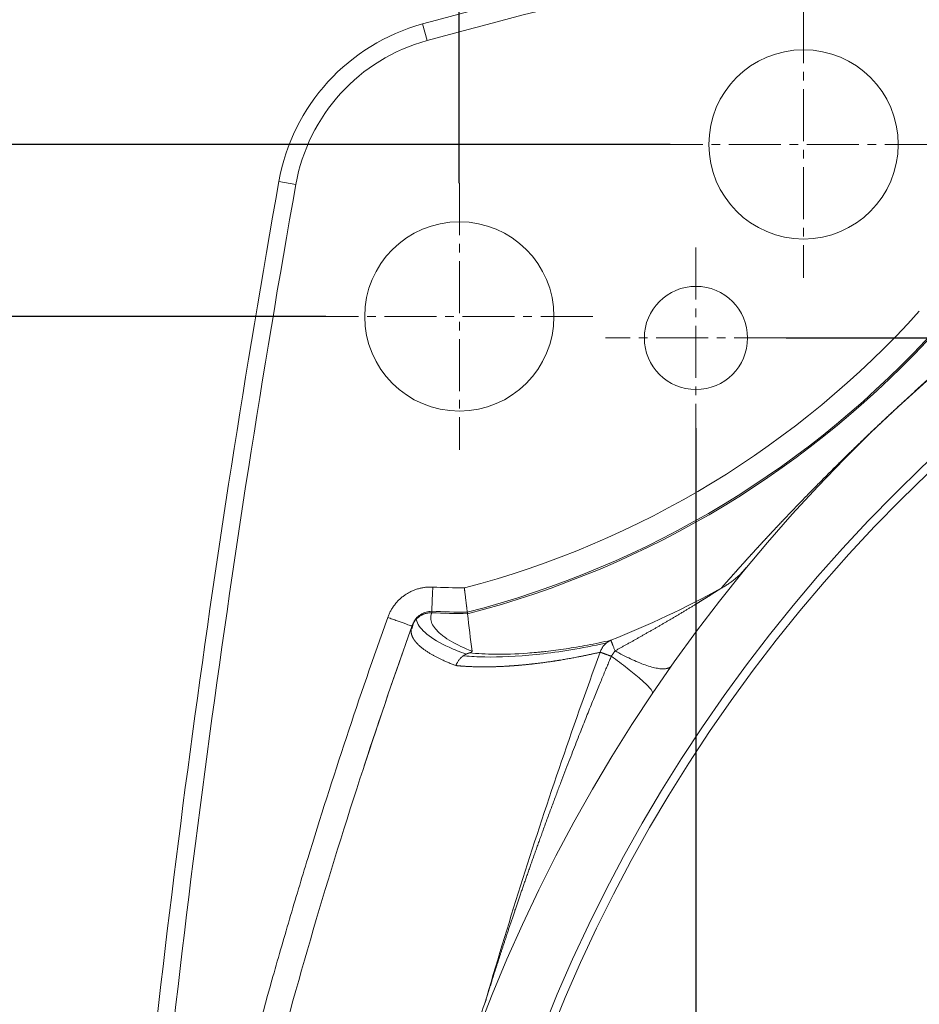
# Model space of a CAD drawing. Header units: millimetres. Extents: x 51337 to 61814, y -21781 to -12277.
# Tile 147 of 256: x 58405 to 58509, y -20811 to -20696. Entities that reach past the tile are written whole.
import ezdxf

# ---------------------------------------------------------------- set-up
doc = ezdxf.new("R2010")
doc.units = ezdxf.units.MM
doc.header["$LTSCALE"] = 0.3175
doc.linetypes.add('CENTER2', pattern=[28.575, 19.05, -3.175, 3.175, -3.175])
for name, color, linetype, lineweight in [('1轮廓实线层', 7, 'Continuous', 18), ('3中心线层', 1, 'CENTER2', 13), ('7标注层', 4, 'Continuous', 13)]:
    doc.layers.add(name, color=color, linetype=linetype, lineweight=lineweight)
doc.styles.add('PC_TEXTSTYLE', font='ISOCP.SHX', dxfattribs={"width": 0.707, "bigfont": 'GBCBIG.SHX'})
doc.dimstyles.new('GB_LINEAR', dxfattribs={"dimtxt": 3.5, "dimasz": 3.5, "dimexe": 1, "dimexo": 0, "dimgap": 1.5, "dimtad": 1, "dimdsep": 46, "dimtxsty": 'PC_TEXTSTYLE', "dimcen": 0, "dimclrd": 256, "dimclrt": 3, "dimadec": 0, "dimazin": 2, "dimtp": 0.1, "dimtm": 0.1, "dimtfac": 0.71, "dimtdec": 3, "dimtmove": 0, "dimatfit": 3, "dimfxl": 1, "dimtfill": 1, "dimarcsym": 0})

# ---------------------------------------------------------------- blocks, each defined once
blk = doc.blocks.new('*D65')
at = {"layer": '7标注层', "color": 0, "lineweight": -2, "transparency": 16777216}
for p, q in [((58440.38, -20730.71), (58370.25, -20730.71)), ((58440.38, -21030.71), (58370.25, -21030.71))]:
    blk.add_line(p, q, dxfattribs=at)
at = {"layer": '7标注层', "lineweight": -2, "transparency": 16777216}
blk.add_line((58377.25, -21006.21), (58377.25, -20755.21), dxfattribs=at)
at = {"layer": '7标注层', "lineweight": 18, "transparency": 16777216}
for points in [[(58381.34, -20755.21), (58373.17, -20755.21), (58377.25, -20730.71)], [(58373.17, -21006.21), (58381.34, -21006.21), (58377.25, -21030.71)]]:
    blk.add_solid(points, dxfattribs=at)
at = {"layer": 'Defpoints', "color": 0, "lineweight": 18, "transparency": 16777216}
for p in [(58377.25, -20730.71), (58440.38, -20730.71), (58440.38, -21030.71)]:
    blk.add_point(p, dxfattribs=at)
at = {"layer": '7标注层', "color": 3, "transparency": 16777216, "insert": (58354.5, -20880.71), "char_height": 24.5, "attachment_point": 5, "rotation": 90, "style": 'PC_TEXTSTYLE', "bg_fill": 3, "box_fill_scale": 1.1, "bg_fill_color": 257, "bg_fill_transparency": 0}
blk.add_mtext('300', dxfattribs=at)
blk = doc.blocks.new('*D66')
at = {"layer": '7标注层', "color": 0, "lineweight": -2, "transparency": 16777216}
for p, q in [((58480.38, -20710.71), (58324.88, -20710.71)), ((58480.38, -21050.71), (58324.88, -21050.71))]:
    blk.add_line(p, q, dxfattribs=at)
at = {"layer": '7标注层', "lineweight": -2, "transparency": 16777216}
blk.add_line((58331.88, -20735.21), (58331.88, -21026.21), dxfattribs=at)
at = {"layer": '7标注层', "lineweight": 18, "transparency": 16777216}
for points in [[(58335.97, -20735.21), (58327.8, -20735.21), (58331.88, -20710.71)], [(58327.8, -21026.21), (58335.97, -21026.21), (58331.88, -21050.71)]]:
    blk.add_solid(points, dxfattribs=at)
at = {"layer": 'Defpoints', "color": 0, "lineweight": 18, "transparency": 16777216}
for p in [(58480.38, -20710.71), (58331.88, -21050.71), (58480.38, -21050.71)]:
    blk.add_point(p, dxfattribs=at)
at = {"layer": '7标注层', "color": 3, "transparency": 16777216, "insert": (58309.13, -20880.71), "char_height": 24.5, "attachment_point": 5, "rotation": 90, "style": 'PC_TEXTSTYLE', "bg_fill": 3, "box_fill_scale": 1.1, "bg_fill_color": 257, "bg_fill_transparency": 0}
blk.add_mtext('340', dxfattribs=at)
blk = doc.blocks.new('*D68')
at = {"layer": '7标注层', "color": 0, "lineweight": -2, "transparency": 16777216}
for p, q in [((58455.88, -20715.21), (58455.88, -20583.91)), ((58815.88, -20715.21), (58815.88, -20583.91))]:
    blk.add_line(p, q, dxfattribs=at)
at = {"layer": '7标注层', "lineweight": -2, "transparency": 16777216}
blk.add_line((58791.38, -20590.91), (58480.38, -20590.91), dxfattribs=at)
at = {"layer": '7标注层', "lineweight": 18, "transparency": 16777216}
for points in [[(58480.38, -20586.83), (58480.38, -20595), (58455.88, -20590.91)], [(58791.38, -20595), (58791.38, -20586.83), (58815.88, -20590.91)]]:
    blk.add_solid(points, dxfattribs=at)
at = {"layer": 'Defpoints', "color": 0, "lineweight": 18, "transparency": 16777216}
for p in [(58455.88, -20590.91), (58455.88, -20715.21), (58815.88, -20715.21)]:
    blk.add_point(p, dxfattribs=at)
at = {"layer": '7标注层', "color": 3, "transparency": 16777216, "insert": (58635.88, -20568.16), "char_height": 24.5, "attachment_point": 5, "style": 'PC_TEXTSTYLE', "bg_fill": 3, "box_fill_scale": 1.1, "bg_fill_color": 257, "bg_fill_transparency": 0}
blk.add_mtext('360', dxfattribs=at)
blk = doc.blocks.new('*D70')
at = {"layer": '7标注层', "color": 0, "lineweight": -2, "transparency": 16777216}
for p, q in [((58483.38, -20743.71), (58483.38, -21143.05)), ((58635.88, -21098.9), (58635.88, -21143.05))]:
    blk.add_line(p, q, dxfattribs=at)
at = {"layer": '7标注层', "lineweight": -2, "transparency": 16777216}
blk.add_line((58611.38, -21136.05), (58507.88, -21136.05), dxfattribs=at)
at = {"layer": '7标注层', "lineweight": 18, "transparency": 16777216}
for points in [[(58507.88, -21131.96), (58507.88, -21140.13), (58483.38, -21136.05)], [(58611.38, -21140.13), (58611.38, -21131.96), (58635.88, -21136.05)]]:
    blk.add_solid(points, dxfattribs=at)
at = {"layer": 'Defpoints', "color": 0, "lineweight": 18, "transparency": 16777216}
for p in [(58483.38, -20743.71), (58635.88, -21098.9), (58483.38, -21136.05)]:
    blk.add_point(p, dxfattribs=at)
at = {"layer": '7标注层', "color": 3, "transparency": 16777216, "insert": (58559.63, -21113.3), "char_height": 24.5, "attachment_point": 5, "style": 'PC_TEXTSTYLE', "bg_fill": 3, "box_fill_scale": 1.1, "bg_fill_color": 257, "bg_fill_transparency": 0}
blk.add_mtext('152.5', dxfattribs=at)
blk = doc.blocks.new('*D71')
at = {"layer": '7标注层', "color": 0, "lineweight": -2, "transparency": 16777216}
for p, q in [((58493.88, -20733.21), (59029.69, -20733.21)), ((58987.26, -20880.71), (59029.69, -20880.71))]:
    blk.add_line(p, q, dxfattribs=at)
at = {"layer": '7标注层', "lineweight": -2, "transparency": 16777216}
blk.add_line((59022.69, -20856.21), (59022.69, -20757.71), dxfattribs=at)
at = {"layer": '7标注层', "lineweight": 18, "transparency": 16777216}
for points in [[(59026.77, -20757.71), (59018.61, -20757.71), (59022.69, -20733.21)], [(59018.61, -20856.21), (59026.77, -20856.21), (59022.69, -20880.71)]]:
    blk.add_solid(points, dxfattribs=at)
at = {"layer": 'Defpoints', "color": 0, "lineweight": 18, "transparency": 16777216}
for p in [(58493.88, -20733.21), (59022.69, -20733.21), (58987.26, -20880.71)]:
    blk.add_point(p, dxfattribs=at)
at = {"layer": '7标注层', "color": 3, "transparency": 16777216, "insert": (58999.94, -20806.96), "char_height": 24.5, "attachment_point": 5, "rotation": 90, "style": 'PC_TEXTSTYLE', "bg_fill": 3, "box_fill_scale": 1.1, "bg_fill_color": 257, "bg_fill_transparency": 0}
blk.add_mtext('147.5', dxfattribs=at)

msp = doc.modelspace()

# ---------------------------------------------------------------- linework, layer by layer
at = {"layer": '1轮廓实线层'}
for p, q in [((58452.14116, -20698.63812), (58451.61208, -20696.70937)), ((58436.87628, -20715.37465), (58434.90712, -20715.02482))]:
    msp.add_line(p, q, dxfattribs=at)
for centre, radius in [((58635.88175, -20880.71372), 183), ((58635.88175, -20880.71372), 182), ((58495.88175, -20710.71372), 11), ((58455.88175, -20730.71372), 11), ((58483.38175, -20733.21372), 6)]:
    msp.add_circle(centre, radius, dxfattribs=at)
for centre, radius, start, end in [((58635.73332, -21367.91379), 696, 96.61401368, 105.33974092), ((58635.73332, -21367.91379), 696, 96.61401368, 105.33974092), ((58635.73332, -21367.91379), 694, 96.61401368, 105.33974092), ((58635.88175, -20880.71372), 190, 6.8906438, 353.1093562), ((58457.74945, -20719.08285), 23.2, 105.3397406, 169.9262726), ((58457.74945, -20719.08285), 23.2, 105.3397406, 169.9262726), ((58457.74945, -20719.08285), 21.2, 105.3397405, 169.9262726), ((59981.33332, -20989.75379), 1570.64, 169.92627075, 174.82131366), ((59981.33332, -20989.75379), 1570.64, 169.92627075, 174.82131366), ((59981.33332, -20989.75379), 1568.64, 169.92627075, 174.82131366), ((58429.25332, -20657.99379), 107.76453, 284.6261395, 318), ((58429.25332, -20657.99379), 110.58728, 284.4281125, 318), ((58429.25332, -20657.99379), 110.75898, 284.4163805, 318), ((58458.25332, -20631.31379), 130.96453, 267.6103562, 269.2176157), ((58429.25332, -20657.99379), 118.89977, 291.8416638, 298.6749041), ((58458.25332, -20631.31379), 133.95898, 267.6103562, 269.3906313), ((58458.25332, -20631.31379), 133.78728, 267.610407, 269.3809324)]:
    msp.add_arc(centre, radius, start, end, dxfattribs=at)
for points, knots in [([(58486.3061, -20762.31126), (58486.32631, -20762.28815), (58486.36668, -20762.24198), (58486.42739, -20762.17261), (58486.48811, -20762.10328), (58486.54885, -20762.03398), (58486.60961, -20761.96471), (58486.67039, -20761.89546), (58486.73119, -20761.82624), (58486.792, -20761.75705), (58486.85284, -20761.68789), (58486.91369, -20761.61876), (58486.97457, -20761.54965), (58487.03546, -20761.48058), (58487.09637, -20761.41153), (58487.1573, -20761.3425), (58487.21825, -20761.27351), (58487.27922, -20761.20454), (58487.34021, -20761.1356), (58487.40122, -20761.06668), (58487.46225, -20760.9978), (58487.5233, -20760.92894), (58487.58437, -20760.8601), (58487.64546, -20760.7913), (58487.70657, -20760.72252), (58487.7677, -20760.65376), (58487.82885, -20760.58503), (58487.89002, -20760.51633), (58487.95122, -20760.44765), (58488.01243, -20760.379), (58488.07366, -20760.31038), (58488.13491, -20760.24178), (58488.19619, -20760.17321), (58488.25749, -20760.10466), (58488.3188, -20760.03614), (58488.38014, -20759.96764), (58488.4415, -20759.89917), (58488.50288, -20759.83072), (58488.56428, -20759.7623), (58488.6257, -20759.6939), (58488.68715, -20759.62552), (58488.74862, -20759.55717), (58488.8101, -20759.48885), (58488.87161, -20759.42055), (58488.93315, -20759.35227), (58488.9947, -20759.28402), (58489.05628, -20759.21579), (58489.11787, -20759.14759), (58489.17949, -20759.0794), (58489.24114, -20759.01125), (58489.3028, -20758.94311), (58489.36449, -20758.875), (58489.4262, -20758.80691), (58489.48793, -20758.73885), (58489.54969, -20758.6708), (58489.61147, -20758.60278), (58489.67327, -20758.53479), (58489.73509, -20758.46681), (58489.79694, -20758.39886), (58489.85881, -20758.33093), (58489.92071, -20758.26302), (58489.98262, -20758.19513), (58490.04456, -20758.12727), (58490.10653, -20758.05943), (58490.16852, -20757.99161), (58490.23053, -20757.92381), (58490.29256, -20757.85603), (58490.35462, -20757.78827), (58490.41671, -20757.72053), (58490.47881, -20757.65282), (58490.54094, -20757.58513), (58490.6031, -20757.51745), (58490.66528, -20757.4498), (58490.72748, -20757.38217), (58490.78971, -20757.31455), (58490.85196, -20757.24696), (58490.91424, -20757.17939), (58490.97655, -20757.11184), (58491.03887, -20757.04431), (58491.10122, -20756.97679), (58491.1636, -20756.9093), (58491.226, -20756.84183), (58491.28843, -20756.77437), (58491.35088, -20756.70694), (58491.41336, -20756.63952), (58491.47586, -20756.57213), (58491.53839, -20756.50475), (58491.60095, -20756.43739), (58491.66353, -20756.37005), (58491.72613, -20756.30272), (58491.78876, -20756.23542), (58491.85142, -20756.16813), (58491.9141, -20756.10086), (58491.97681, -20756.03361), (58492.03955, -20755.96638), (58492.10231, -20755.89916), (58492.1651, -20755.83197), (58492.22791, -20755.76478), (58492.29075, -20755.69762), (58492.35362, -20755.63047), (58492.41651, -20755.56334), (58492.47943, -20755.49623), (58492.54238, -20755.42913), (58492.60535, -20755.36205), (58492.66835, -20755.29499), (58492.73138, -20755.22794), (58492.79444, -20755.16091), (58492.85752, -20755.0939), (58492.92063, -20755.0269), (58492.98377, -20754.95991), (58493.04693, -20754.89294), (58493.11012, -20754.82599), (58493.17334, -20754.75905), (58493.23659, -20754.69213), (58493.29986, -20754.62522), (58493.36317, -20754.55832), (58493.4265, -20754.49145), (58493.48986, -20754.42458), (58493.55324, -20754.35773), (58493.61666, -20754.2909), (58493.84447, -20754.05095), (58494.23782, -20753.63796), (58494.80885, -20753.04195), (58495.38133, -20752.44794), (58495.95534, -20751.85585), (58496.53096, -20751.26558), (58497.10827, -20750.67705), (58497.68735, -20750.09015), (58498.26828, -20749.50479), (58498.85114, -20748.92087), (58499.43602, -20748.33827), (58499.97111, -20747.80827), (58500.45066, -20747.3356), (58500.86897, -20746.92492), (58501.28787, -20746.5153), (58501.7074, -20746.10669), (58502.12764, -20745.69905), (58502.54863, -20745.2923), (58502.97047, -20744.88638), (58503.39324, -20744.48121), (58503.81703, -20744.0767), (58504.24197, -20743.67272), (58504.66818, -20743.26918), (58505.09575, -20742.86597), (58505.52477, -20742.46303), (58505.95524, -20742.06036), (58506.38704, -20741.65804), (58506.82004, -20741.25623), (58507.25397, -20740.85515), (58507.566, -20740.56787), (58507.75926, -20740.39034), (58507.83619, -20740.31972), (58507.91314, -20740.24913), (58507.9901, -20740.17858), (58508.06708, -20740.10807), (58508.14408, -20740.03759), (58508.22109, -20739.96715), (58508.29811, -20739.89674), (58508.37516, -20739.82636), (58508.45221, -20739.75602), (58508.52929, -20739.68572), (58508.60638, -20739.61544), (58508.68349, -20739.54521), (58508.76062, -20739.475), (58508.83777, -20739.40483), (58508.91493, -20739.33469), (58508.99211, -20739.26459), (58509.06931, -20739.19452), (58509.14653, -20739.12448), (58509.22377, -20739.05448), (58509.30103, -20738.9845), (58509.37831, -20738.91456), (58509.4556, -20738.84466), (58509.53292, -20738.77478), (58509.61026, -20738.70494), (58509.68761, -20738.63512), (58509.76499, -20738.56534), (58509.84239, -20738.49559), (58509.91981, -20738.42587), (58509.99725, -20738.35619), (58510.07471, -20738.28653), (58510.1522, -20738.2169), (58510.2297, -20738.14731), (58510.30723, -20738.07774), (58510.38478, -20738.0082), (58510.46235, -20737.9387), (58510.53995, -20737.86922), (58510.61757, -20737.79977), (58510.69521, -20737.73036), (58510.77288, -20737.66097), (58510.85057, -20737.59161), (58510.92828, -20737.52228), (58511.00602, -20737.45297), (58511.08378, -20737.3837), (58511.16156, -20737.31445), (58511.23938, -20737.24523), (58511.31721, -20737.17604), (58511.39507, -20737.10688), (58511.47296, -20737.03775), (58511.55087, -20736.96864), (58511.62881, -20736.89956), (58511.70678, -20736.8305), (58511.78477, -20736.76148), (58511.86279, -20736.69248), (58511.94083, -20736.6235), (58512.0189, -20736.55455), (58512.097, -20736.48563), (58512.17512, -20736.41673), (58512.25328, -20736.34786), (58512.33146, -20736.27902), (58512.40967, -20736.2102), (58512.4879, -20736.1414), (58512.56617, -20736.07263), (58512.64446, -20736.00389), (58512.72278, -20735.93517), (58512.80114, -20735.86647), (58512.87952, -20735.7978), (58512.95793, -20735.72915), (58513.03637, -20735.66052), (58513.11484, -20735.59192), (58513.19333, -20735.52334), (58513.27186, -20735.45479), (58513.35042, -20735.38626), (58513.42901, -20735.31775), (58513.50763, -20735.24926), (58513.58629, -20735.1808), (58513.66497, -20735.11236), (58513.74368, -20735.04394), (58513.82243, -20734.97554), (58513.90121, -20734.90717), (58513.98002, -20734.83881), (58514.05886, -20734.77048), (58514.13772, -20734.70218), (58514.21666, -20734.63385), (58514.26899, -20734.58861), (58514.29526, -20734.56589)], [0, 0, 0, 0, 0.004960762, 0.009906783, 0.014838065, 0.019754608, 0.024656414, 0.029543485, 0.034415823, 0.039273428, 0.044116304, 0.048944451, 0.053757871, 0.058556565, 0.063340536, 0.068109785, 0.072864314, 0.077604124, 0.082329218, 0.087039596, 0.091735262, 0.096416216, 0.10108246, 0.105733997, 0.110370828, 0.114992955, 0.11960038, 0.124193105, 0.128771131, 0.133334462, 0.137883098, 0.142417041, 0.146936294, 0.151440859, 0.155930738, 0.160405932, 0.164866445, 0.169312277, 0.173743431, 0.17815991, 0.182561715, 0.186948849, 0.191321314, 0.195679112, 0.200022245, 0.204350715, 0.208664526, 0.212963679, 0.217248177, 0.221518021, 0.225773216, 0.230013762, 0.234239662, 0.238450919, 0.242647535, 0.246829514, 0.250996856, 0.255149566, 0.259287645, 0.263411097, 0.267519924, 0.271614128, 0.275693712, 0.27975868, 0.283809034, 0.287844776, 0.29186591, 0.295872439, 0.299864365, 0.303841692, 0.307804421, 0.311752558, 0.315686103, 0.319605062, 0.323509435, 0.327399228, 0.331274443, 0.335135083, 0.338981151, 0.342812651, 0.346629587, 0.350431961, 0.354219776, 0.357993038, 0.361751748, 0.365495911, 0.369225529, 0.372940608, 0.376641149, 0.380327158, 0.383998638, 0.387655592, 0.391298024, 0.394925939, 0.398539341, 0.402138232, 0.405722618, 0.409292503, 0.412847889, 0.416388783, 0.419915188, 0.423427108, 0.426924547, 0.430407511, 0.433876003, 0.437330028, 0.440769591, 0.444194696, 0.447605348, 0.451001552, 0.454383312, 0.457750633, 0.461103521, 0.46444198, 0.467766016, 0.471075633, 0.474370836, 0.477651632, 0.480918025, 0.484170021, 0.487407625, 0.515794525, 0.542976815, 0.568959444, 0.593748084, 0.617349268, 0.639770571, 0.661020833, 0.68111044, 0.700051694, 0.717859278, 0.734550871, 0.745719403, 0.756330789, 0.766395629, 0.775926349, 0.784937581, 0.793446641, 0.801474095, 0.809044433, 0.816186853, 0.822936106, 0.829333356, 0.835426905, 0.841272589, 0.846933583, 0.852479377, 0.85798383, 0.863522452, 0.869169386, 0.870189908, 0.871216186, 0.872248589, 0.873287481, 0.874333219, 0.875386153, 0.876446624, 0.877514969, 0.878591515, 0.879676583, 0.880770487, 0.881873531, 0.882986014, 0.884108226, 0.88524045, 0.886382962, 0.88753603, 0.888699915, 0.889874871, 0.891061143, 0.892258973, 0.893468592, 0.894690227, 0.895924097, 0.897170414, 0.898429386, 0.899701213, 0.900986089, 0.902284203, 0.903595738, 0.904920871, 0.906259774, 0.907612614, 0.908979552, 0.910360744, 0.911756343, 0.913166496, 0.914591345, 0.916031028, 0.917485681, 0.918955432, 0.920440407, 0.921940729, 0.923456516, 0.924987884, 0.926534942, 0.9280978, 0.929676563, 0.931271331, 0.932882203, 0.934509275, 0.936152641, 0.937812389, 0.939488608, 0.941181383, 0.942890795, 0.944616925, 0.946359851, 0.948119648, 0.94989639, 0.951690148, 0.953500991, 0.955328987, 0.9571742, 0.959036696, 0.960916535, 0.962813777, 0.964728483, 0.966660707, 0.968610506, 0.970577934, 0.972563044, 0.974565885, 0.976586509, 0.978624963, 0.980681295, 0.982755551, 0.984847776, 0.986958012, 0.989086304, 0.991232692, 0.993397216, 0.995579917, 0.997780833, 1, 1, 1, 1]), ([(58447.55413, -20765.70056), (58447.60192, -20765.56665), (58447.70769, -20765.30402), (58447.89625, -20764.92536), (58448.04186, -20764.68307), (58448.15864, -20764.50523), (58448.19891, -20764.4465), (58448.28137, -20764.33123), (58448.32363, -20764.27458), (58448.45343, -20764.10758), (58448.63455, -20763.89272), (58448.93004, -20763.59348), (58449.14294, -20763.4094), (58449.30871, -20763.27725), (58449.36498, -20763.23418), (58449.47959, -20763.15006), (58449.53756, -20763.10927), (58449.71335, -20762.99073), (58449.95281, -20762.8428), (58450.32689, -20762.65065), (58450.58618, -20762.54234), (58450.78444, -20762.46865), (58450.85115, -20762.44534), (58450.98586, -20762.40129), (58451.05398, -20762.38052), (58451.25854, -20762.32257), (58451.53273, -20762.25666), (58451.94827, -20762.19095), (58452.36801, -20762.15818), (58452.65068, -20762.15856), (58452.79274, -20762.16449)], [0, 0, 0, 0, 0.0625, 0.125, 0.1875, 0.1875, 0.21875, 0.21875, 0.25, 0.25, 0.3125, 0.375, 0.4375, 0.4375, 0.46875, 0.46875, 0.5, 0.5, 0.5625, 0.625, 0.6875, 0.6875, 0.71875, 0.71875, 0.75, 0.75, 0.8125, 0.875, 0.9375, 1, 1, 1, 1]), ([(58452.66801, -20765.15633), (58452.66849, -20765.14486), (58452.66971, -20765.11558), (58452.6736, -20765.02241), (58452.67626, -20764.95853), (58452.68294, -20764.79845), (58452.68695, -20764.70225), (58452.69619, -20764.48094), (58452.7014, -20764.35583), (58452.71286, -20764.08115), (58452.7191, -20763.93158), (58452.73238, -20763.61329), (58452.73942, -20763.44457), (58452.75404, -20763.09397), (58452.76163, -20762.9121), (58452.77708, -20762.54164), (58452.78495, -20762.35307), (58452.79282, -20762.16449)], [0, 0, 0, 0, 0.125, 0.125, 0.25, 0.25, 0.375, 0.375, 0.5, 0.5, 0.625, 0.625, 0.75, 0.75, 0.875, 0.875, 1, 1, 1, 1]), ([(58456.82863, -20765.26519), (58456.82792, -20765.25937), (58456.82667, -20765.24903), (58456.82311, -20765.21964), (58456.8185, -20765.18154), (58456.81179, -20765.12617), (58456.80597, -20765.07803), (58456.80389, -20765.06089), (58456.79946, -20765.02435), (58456.79713, -20765.00505), (58456.78978, -20764.94437), (58456.77906, -20764.85583), (58456.76026, -20764.70066), (58456.74592, -20764.58227), (58456.73637, -20764.50347), (58456.73443, -20764.48747), (58456.73052, -20764.45515), (58456.72458, -20764.40615), (58456.71845, -20764.35558), (58456.70595, -20764.25238), (58456.68861, -20764.1093), (58456.66995, -20763.95538), (58456.65546, -20763.83582), (58456.65054, -20763.79528), (58456.64304, -20763.73341), (58456.64052, -20763.71259), (58456.63545, -20763.6708), (58456.62273, -20763.56584), (58456.59932, -20763.37281), (58456.56706, -20763.10688), (58456.54486, -20762.92389), (58456.52794, -20762.78445), (58456.52225, -20762.73755), (58456.51087, -20762.64372), (58456.49945, -20762.5497), (58456.48513, -20762.43169), (58456.47507, -20762.34883), (58456.47076, -20762.31327), (58456.4686, -20762.29548), (58456.46787, -20762.28951), (58456.46645, -20762.27781), (58456.46574, -20762.27196), (58456.46503, -20762.26611)], [0, 0, 0, 0, 0.0625, 0.0625, 0.125, 0.1875, 0.1875, 0.21875, 0.21875, 0.25, 0.25, 0.3125, 0.375, 0.4375, 0.4375, 0.453125, 0.453125, 0.46875, 0.5, 0.5, 0.5625, 0.625, 0.625, 0.65625, 0.65625, 0.671875, 0.671875, 0.6875, 0.75, 0.8125, 0.875, 0.875, 0.90625, 0.90625, 0.9375, 0.96875, 0.984375, 0.9921875, 0.9921875, 0.99609375, 0.99609375, 1, 1, 1, 1]), ([(58473.97699, -20769.57556), (58474.02986, -20769.54675), (58474.13561, -20769.48914), (58474.29412, -20769.40251), (58474.45257, -20769.31572), (58474.61094, -20769.22876), (58474.76925, -20769.14164), (58474.92749, -20769.05436), (58475.08567, -20768.96692), (58475.24377, -20768.87933), (58475.40182, -20768.79158), (58475.5598, -20768.70369), (58475.71772, -20768.61566), (58475.87557, -20768.52748), (58476.03337, -20768.43917), (58476.19111, -20768.35072), (58476.34879, -20768.26214), (58476.50642, -20768.17343), (58476.66399, -20768.08459), (58476.82151, -20767.99563), (58476.97897, -20767.90655), (58477.13639, -20767.81735), (58477.29375, -20767.72803), (58477.45107, -20767.6386), (58477.60834, -20767.54907), (58477.76556, -20767.45942), (58477.92273, -20767.36967), (58478.07986, -20767.27982), (58478.23695, -20767.18987), (58478.394, -20767.09982), (58478.551, -20767.00967), (58478.70797, -20766.91944), (58478.8649, -20766.82911), (58479.02179, -20766.73869), (58479.17865, -20766.64818), (58479.33547, -20766.55759), (58479.49225, -20766.46692), (58479.64901, -20766.37617), (58479.80573, -20766.28534), (58479.96242, -20766.19443), (58480.11908, -20766.10344), (58480.27902, -20766.01049), (58480.44205, -20765.91548), (58480.60796, -20765.81831), (58480.77341, -20765.72101), (58480.93842, -20765.62356), (58481.10298, -20765.52599), (58481.2671, -20765.42832), (58481.43078, -20765.33055), (58481.59404, -20765.23271), (58481.75688, -20765.1348), (58481.91931, -20765.03685), (58482.08133, -20764.93888), (58482.24296, -20764.84088), (58482.4042, -20764.74289), (58482.56505, -20764.64492), (58482.72554, -20764.54699), (58482.88566, -20764.4491), (58483.04543, -20764.35128), (58483.20484, -20764.25355), (58483.33463, -20764.1739), (58483.43462, -20764.11248), (58483.50465, -20764.0694), (58483.57381, -20764.02682), (58483.64209, -20763.98472), (58483.7095, -20763.94312), (58483.77604, -20763.902), (58483.84171, -20763.86139), (58483.9065, -20763.82127), (58483.97043, -20763.78164), (58484.0335, -20763.74252), (58484.0957, -20763.7039), (58484.15703, -20763.66577), (58484.2175, -20763.62815), (58484.2771, -20763.59104), (58484.33584, -20763.55442), (58484.39372, -20763.51832), (58484.45074, -20763.48272), (58484.5069, -20763.44763), (58484.5622, -20763.41305), (58484.61665, -20763.37898), (58484.67023, -20763.34543), (58484.72296, -20763.31238), (58484.77483, -20763.27985), (58484.82585, -20763.24784), (58484.87602, -20763.21634), (58484.92533, -20763.18535), (58484.97378, -20763.15489), (58485.02139, -20763.12494), (58485.06814, -20763.09551), (58485.11404, -20763.0666), (58485.15909, -20763.03821), (58485.2033, -20763.01034), (58485.24665, -20762.98299), (58485.28915, -20762.95617), (58485.33081, -20762.92987), (58485.37162, -20762.90409), (58485.41158, -20762.87884), (58485.45069, -20762.85411), (58485.48896, -20762.82991), (58485.52639, -20762.80624), (58485.56296, -20762.78309), (58485.5987, -20762.76047), (58485.63359, -20762.73837), (58485.66763, -20762.71681), (58485.70084, -20762.69577), (58485.7332, -20762.67526), (58485.76471, -20762.65528), (58485.79539, -20762.63583), (58485.82522, -20762.61691), (58485.85421, -20762.59852), (58485.88236, -20762.58066), (58485.90967, -20762.56333), (58485.93613, -20762.54653), (58485.96176, -20762.53026), (58485.98655, -20762.51453), (58486.01049, -20762.49932), (58486.0336, -20762.48464), (58486.05586, -20762.4705), (58486.07729, -20762.45689), (58486.09788, -20762.44381), (58486.11763, -20762.43126), (58486.13653, -20762.41924), (58486.1546, -20762.40775), (58486.17183, -20762.3968), (58486.18823, -20762.38637), (58486.20378, -20762.37648), (58486.21849, -20762.36712), (58486.23237, -20762.35828), (58486.24541, -20762.34998), (58486.25761, -20762.34221), (58486.26897, -20762.33497), (58486.2795, -20762.32826), (58486.28918, -20762.32208), (58486.29806, -20762.31641), (58486.30346, -20762.31295), (58486.3061, -20762.31126)], [0, 0, 0, 0, 0.012495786, 0.024993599, 0.037493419, 0.049995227, 0.062499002, 0.075004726, 0.08751238, 0.100021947, 0.112533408, 0.125046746, 0.137561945, 0.150078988, 0.16259786, 0.175118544, 0.187641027, 0.200165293, 0.212691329, 0.225219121, 0.237748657, 0.250279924, 0.262812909, 0.275347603, 0.287883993, 0.30042207, 0.312961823, 0.325503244, 0.338046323, 0.350591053, 0.363137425, 0.375685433, 0.38823507, 0.400786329, 0.413339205, 0.425893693, 0.438449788, 0.451007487, 0.463566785, 0.476127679, 0.488690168, 0.501254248, 0.514611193, 0.527948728, 0.54126685, 0.554565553, 0.567844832, 0.581104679, 0.594345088, 0.60756605, 0.620767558, 0.6339496, 0.647112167, 0.660255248, 0.673378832, 0.686482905, 0.699567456, 0.71263247, 0.725677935, 0.738703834, 0.751710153, 0.75751051, 0.76324242, 0.768905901, 0.774500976, 0.780027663, 0.785485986, 0.790875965, 0.796197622, 0.801450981, 0.806636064, 0.811752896, 0.8168015, 0.821781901, 0.826694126, 0.831538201, 0.836314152, 0.841022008, 0.845661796, 0.850233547, 0.854737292, 0.85917306, 0.863540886, 0.867840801, 0.872072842, 0.876237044, 0.880333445, 0.884362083, 0.888322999, 0.892216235, 0.896041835, 0.899799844, 0.90349031, 0.907113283, 0.910668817, 0.914156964, 0.917577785, 0.920931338, 0.924217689, 0.927436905, 0.930589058, 0.933674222, 0.93669248, 0.939643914, 0.942528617, 0.945346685, 0.948098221, 0.950783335, 0.953402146, 0.955954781, 0.958441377, 0.96086208, 0.963217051, 0.965506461, 0.967730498, 0.969889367, 0.971983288, 0.974012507, 0.975977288, 0.977877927, 0.979714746, 0.981488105, 0.9831984, 0.984846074, 0.986431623, 0.987955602, 0.989418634, 0.990821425, 0.992164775, 0.993449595, 0.994676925, 0.995847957, 0.996964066, 0.998026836, 0.999038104, 1, 1, 1, 1]), ([(58418.11446, -20879.8559), (58419.70149, -20870.14305), (58421.50649, -20860.47582), (58424.53997, -20846.04322), (58425.60548, -20841.24373), (58427.28534, -20834.06157), (58428.14567, -20830.47476), (58429.03663, -20826.89437), (58429.63742, -20824.50886), (58429.94123, -20823.31675), (58431.47709, -20817.36078), (58432.75936, -20812.61104), (58434.76306, -20805.50899), (58435.78499, -20801.9636), (58436.83705, -20798.42667), (58437.54511, -20796.0706), (58437.9025, -20794.89347), (58441.14896, -20784.30847), (58444.24593, -20774.96954), (58447.55414, -20765.70056)], [0, 0, 0, 0, 0.25, 0.25, 0.375, 0.375, 0.4375, 0.46875, 0.46875, 0.5, 0.5, 0.625, 0.625, 0.6875, 0.71875, 0.71875, 0.75, 0.75, 1, 1, 1, 1]), ([(58450.37959, -20766.70896), (58450.37986, -20766.70906), (58450.36188, -20766.70264), (58450.29013, -20766.67703), (58450.23635, -20766.65784), (58450.09506, -20766.60741), (58450.00755, -20766.57618), (58449.80217, -20766.50287), (58449.6843, -20766.4608), (58449.42272, -20766.36744), (58449.27903, -20766.31615), (58448.97133, -20766.20634), (58448.80735, -20766.14781), (58448.46538, -20766.02576), (58448.28742, -20765.96224), (58447.92435, -20765.83265), (58447.73925, -20765.76659), (58447.55416, -20765.70053)], [0, 0, 0, 0, 0.125, 0.125, 0.25, 0.25, 0.375, 0.375, 0.5, 0.5, 0.625, 0.625, 0.75, 0.75, 0.875, 0.875, 1, 1, 1, 1]), ([(58452.66804, -20765.15634), (58452.66421, -20765.15618), (58452.66026, -20765.15603), (58452.65248, -20765.15576), (58452.64082, -20765.15538), (58452.61364, -20765.15471), (58452.55937, -20765.15418), (58452.45128, -20765.15639), (58452.35937, -20765.1638), (58452.1765, -20765.18587), (58452.05587, -20765.21021), (58451.90673, -20765.25302), (58451.87694, -20765.26223), (58451.81805, -20765.28172), (58451.73056, -20765.31265), (58451.64559, -20765.34852), (58451.47894, -20765.42675), (58451.37222, -20765.4875), (58451.24437, -20765.57439), (58451.21907, -20765.59233), (58451.16909, -20765.62929), (58451.09549, -20765.68604), (58451.02588, -20765.74663), (58450.89187, -20765.87282), (58450.80945, -20765.9636), (58450.71517, -20766.08546), (58450.69676, -20766.11026), (58450.66082, -20766.16071), (58450.64328, -20766.1864), (58450.59238, -20766.26419), (58450.52891, -20766.37015), (58450.47407, -20766.4805), (58450.43619, -20766.56491), (58450.41806, -20766.60753), (58450.39834, -20766.65799), (58450.38884, -20766.6834), (58450.38485, -20766.69432), (58450.3822, -20766.70162), (58450.38087, -20766.70532), (58450.37958, -20766.70893)], [0, 0, 0, 0, 0.00390625, 0.00390625, 0.0078125, 0.015625, 0.03125, 0.0625, 0.125, 0.125, 0.25, 0.25, 0.28125, 0.28125, 0.3125, 0.375, 0.375, 0.5, 0.5, 0.53125, 0.53125, 0.5625, 0.625, 0.625, 0.75, 0.75, 0.78125, 0.78125, 0.8125, 0.8125, 0.875, 0.9375, 0.9375, 0.96875, 0.984375, 0.9921875, 0.99609375, 0.99609375, 1, 1, 1, 1]), ([(58452.67513, -20764.98578), (58452.45116, -20764.98306), (58452.23131, -20765.01244), (58451.77778, -20765.14099), (58451.55469, -20765.24473), (58450.96409, -20765.64292), (58450.66155, -20766.01826), (58450.48869, -20766.45291)], [0, 0, 0, 0, 0.238953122, 0.238953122, 0.502254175, 0.502254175, 1, 1, 1, 1]), ([(58457.35506, -20769.62111), (58456.42612, -20769.25366), (58455.63229, -20768.87617), (58454.59875, -20768.27985), (58454.26797, -20768.06303), (58453.83671, -20767.73766), (58453.70378, -20767.62917), (58453.52065, -20767.46655), (58453.4623, -20767.41234), (58453.35111, -20767.30406), (58453.29828, -20767.24999), (58452.84756, -20766.76422), (58452.6229, -20766.33834), (58452.53713, -20765.66295), (58452.56999, -20765.40816), (58452.66804, -20765.15634)], [0, 0, 0, 0, 0.251928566, 0.251928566, 0.394784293, 0.394784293, 0.466212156, 0.466212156, 0.501926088, 0.501926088, 0.537640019, 0.537640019, 0.823351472, 0.823351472, 1, 1, 1, 1]), ([(58450.37693, -20766.74644), (58448.2732, -20772.62627), (58444.14984, -20784.70491), (58438.46304, -20803.17287), (58433.24125, -20822.13368), (58428.57627, -20841.3346), (58424.48155, -20860.74814), (58422.14517, -20873.78879), (58421.07474, -20880.33967)], [0, 0, 0, 0, 0.159433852, 0.325975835, 0.493400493, 0.66162956, 0.830538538, 1, 1, 1, 1]), ([(58456.66027, -20769.96804), (58455.93711, -20769.7059), (58455.28266, -20769.43823), (58453.60256, -20768.66485), (58452.74404, -20768.15305), (58451.80452, -20767.3921), (58451.54936, -20767.13932), (58451.1559, -20766.63853), (58451.01768, -20766.3907), (58450.91004, -20766.06186), (58450.88936, -20765.97811), (58450.87554, -20765.89473)], [0, 0, 0, 0, 0.198163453, 0.198163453, 0.5673498, 0.5673498, 0.751942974, 0.751942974, 0.936536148, 0.936536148, 1, 1, 1, 1]), ([(58456.34564, -20770.15335), (58456.38585, -20770.15717), (58456.42625, -20770.16091), (58457.19879, -20770.23081), (58457.99467, -20770.27382), (58460.57539, -20770.32076), (58462.55277, -20770.24378), (58467.03959, -20769.78194), (58469.54869, -20769.39793), (58472.56193, -20768.74336), (58472.78285, -20768.69428), (58473.00455, -20768.64419)], [0, 0, 0, 0, 0.010641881, 0.010641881, 0.202506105, 0.202506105, 0.586234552, 0.586234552, 0.969962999, 0.969962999, 1, 1, 1, 1]), ([(58473.48913, -20768.3584), (58472.55942, -20768.56951), (58471.66119, -20768.75517), (58469.92609, -20769.0816), (58469.08923, -20769.22235), (58467.47564, -20769.46406), (58466.69891, -20769.56502), (58465.76496, -20769.66911), (58465.58002, -20769.68883), (58465.21383, -20769.7261), (58465.03256, -20769.74367), (58464.49489, -20769.79318), (58464.14441, -20769.82196), (58462.43113, -20769.94613), (58461.18553, -20769.98266), (58458.95964, -20769.95932), (58457.97335, -20769.90185), (58457.09454, -20769.80813)], [0, 0, 0, 0, 0.125816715, 0.125816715, 0.251633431, 0.251633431, 0.377450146, 0.377450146, 0.408904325, 0.408904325, 0.440358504, 0.440358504, 0.503266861, 0.503266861, 0.754900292, 0.754900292, 1, 1, 1, 1]), ([(58472.25628, -20769.73988), (58472.27983, -20769.66457), (58472.30739, -20769.58978), (58472.37057, -20769.44263), (58472.40618, -20769.37027), (58472.48517, -20769.22937), (58472.52856, -20769.16082), (58472.62253, -20769.02886), (58472.67313, -20768.96544), (58472.78069, -20768.84491), (58472.83766, -20768.78779), (58472.95693, -20768.6808), (58473.01923, -20768.63093), (58473.14793, -20768.53911), (58473.21433, -20768.49715), (58473.34995, -20768.42154), (58473.41917, -20768.38788), (58473.48913, -20768.3584)], [0, 0, 0, 0, 0.125, 0.125, 0.25, 0.25, 0.375, 0.375, 0.5, 0.5, 0.625, 0.625, 0.75, 0.75, 0.875, 0.875, 1, 1, 1, 1]), ([(58457.09454, -20769.80813), (58457.08655, -20769.81021), (58457.07051, -20769.81438), (58457.04644, -20769.82099), (58457.02225, -20769.8279), (58456.99795, -20769.83513), (58456.97355, -20769.84269), (58456.94905, -20769.85059), (58456.92445, -20769.85882), (58456.89977, -20769.8674), (58456.875, -20769.87633), (58456.85016, -20769.8856), (58456.82524, -20769.89524), (58456.80027, -20769.90523), (58456.77523, -20769.9156), (58456.75014, -20769.92633), (58456.72501, -20769.93744), (58456.69985, -20769.94893), (58456.67465, -20769.9608), (58456.64943, -20769.97306), (58456.6242, -20769.98571), (58456.59896, -20769.99876), (58456.57372, -20770.0122), (58456.5485, -20770.02605), (58456.52329, -20770.04029), (58456.49811, -20770.05495), (58456.47296, -20770.07001), (58456.44786, -20770.08549), (58456.42281, -20770.10138), (58456.39782, -20770.11768), (58456.37291, -20770.13441), (58456.34808, -20770.15155), (58456.32334, -20770.16911), (58456.2987, -20770.18709), (58456.27417, -20770.20549), (58456.24976, -20770.22432), (58456.22548, -20770.24356), (58456.20134, -20770.26323), (58456.17736, -20770.28332), (58456.15353, -20770.30382), (58456.12988, -20770.32475), (58456.08431, -20770.36618), (58456.01517, -20770.43334), (58455.9231, -20770.53325), (58455.82843, -20770.64955), (58455.73541, -20770.78095), (58455.65393, -20770.91541), (58455.58987, -20771.03872), (58455.54467, -20771.13822), (58455.51448, -20771.21259), (58455.49629, -20771.2611), (58455.48791, -20771.28479), (58455.48528, -20771.29224)], [0, 0, 0, 0, 0.010903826, 0.021893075, 0.032967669, 0.044127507, 0.055372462, 0.066702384, 0.078117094, 0.08961639, 0.101200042, 0.112867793, 0.124619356, 0.136454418, 0.148372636, 0.160373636, 0.172457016, 0.184622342, 0.196869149, 0.209196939, 0.221605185, 0.234093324, 0.246660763, 0.259306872, 0.27203099, 0.284832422, 0.297710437, 0.310664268, 0.323693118, 0.336796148, 0.34997249, 0.363221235, 0.376541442, 0.389932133, 0.403392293, 0.416920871, 0.430516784, 0.444178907, 0.457906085, 0.471697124, 0.485550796, 0.499465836, 0.552724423, 0.612291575, 0.678019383, 0.749683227, 0.823627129, 0.88430826, 0.932008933, 0.967028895, 0.98963015, 1, 1, 1, 1]), ([(58457.09454, -20769.80813), (58457.09603, -20769.80775), (58457.09901, -20769.80698), (58457.10343, -20769.80582), (58457.10782, -20769.80466), (58457.11216, -20769.80349), (58457.11647, -20769.80231), (58457.12074, -20769.80112), (58457.12498, -20769.79993), (58457.12917, -20769.79874), (58457.13333, -20769.79754), (58457.13744, -20769.79633), (58457.14152, -20769.79511), (58457.14556, -20769.79389), (58457.14956, -20769.79266), (58457.15352, -20769.79143), (58457.15744, -20769.79019), (58457.16133, -20769.78895), (58457.16518, -20769.7877), (58457.16898, -20769.78644), (58457.17275, -20769.78518), (58457.17648, -20769.78391), (58457.18018, -20769.78263), (58457.18383, -20769.78135), (58457.18745, -20769.78006), (58457.19102, -20769.77877), (58457.19456, -20769.77747), (58457.19806, -20769.77616), (58457.20153, -20769.77485), (58457.20495, -20769.77353), (58457.20834, -20769.7722), (58457.21168, -20769.77087), (58457.21499, -20769.76954), (58457.21826, -20769.76819), (58457.22149, -20769.76685), (58457.22469, -20769.76549), (58457.22784, -20769.76413), (58457.23096, -20769.76276), (58457.23403, -20769.76139), (58457.23707, -20769.76001), (58457.24008, -20769.75863), (58457.24304, -20769.75723), (58457.24596, -20769.75584), (58457.24885, -20769.75443), (58457.25169, -20769.75302), (58457.2545, -20769.75161), (58457.25727, -20769.75019), (58457.26, -20769.74876), (58457.2627, -20769.74733), (58457.26535, -20769.74589), (58457.26797, -20769.74444), (58457.27055, -20769.74299), (58457.27308, -20769.74153), (58457.27558, -20769.74007), (58457.27805, -20769.7386), (58457.28047, -20769.73713), (58457.28285, -20769.73564), (58457.2852, -20769.73416), (58457.28751, -20769.73266), (58457.28978, -20769.73117), (58457.29201, -20769.72966), (58457.2942, -20769.72815), (58457.29636, -20769.72663), (58457.29847, -20769.72511), (58457.30055, -20769.72358), (58457.30259, -20769.72204), (58457.30459, -20769.7205), (58457.30655, -20769.71896), (58457.30847, -20769.7174), (58457.31035, -20769.71585), (58457.3122, -20769.71428), (58457.31401, -20769.71271), (58457.31578, -20769.71113), (58457.31751, -20769.70955), (58457.3192, -20769.70796), (58457.32085, -20769.70637), (58457.32247, -20769.70477), (58457.32405, -20769.70316), (58457.32558, -20769.70155), (58457.32708, -20769.69993), (58457.32855, -20769.69831), (58457.32997, -20769.69668), (58457.33135, -20769.69504), (58457.3327, -20769.6934), (58457.33401, -20769.69175), (58457.33528, -20769.6901), (58457.33784, -20769.68665), (58457.34138, -20769.6814), (58457.34539, -20769.67439), (58457.34874, -20769.66728), (58457.35145, -20769.66007), (58457.35358, -20769.65253), (58457.35505, -20769.64468), (58457.35565, -20769.63801), (58457.35579, -20769.6327), (58457.35571, -20769.62933), (58457.35559, -20769.62664), (58457.35549, -20769.62476), (58457.3554, -20769.62329), (58457.35528, -20769.62221), (58457.35523, -20769.62153), (58457.3551, -20769.62121), (58457.35506, -20769.62111)], [0, 0, 0, 0, 0.00230677, 0.00461711, 0.006937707, 0.009275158, 0.01163592, 0.014026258, 0.016452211, 0.018919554, 0.021433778, 0.024000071, 0.026623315, 0.029308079, 0.032058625, 0.034878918, 0.037772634, 0.040743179, 0.0437937, 0.046927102, 0.050146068, 0.053453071, 0.056850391, 0.060340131, 0.063924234, 0.067604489, 0.071382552, 0.075259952, 0.079238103, 0.083318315, 0.087501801, 0.091789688, 0.09618302, 0.100682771, 0.105289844, 0.110005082, 0.11482927, 0.119763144, 0.124807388, 0.129962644, 0.135229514, 0.14060856, 0.146100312, 0.151705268, 0.157423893, 0.163256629, 0.16920389, 0.175266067, 0.181443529, 0.187736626, 0.194145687, 0.200671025, 0.207312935, 0.214071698, 0.220947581, 0.227940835, 0.235051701, 0.242280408, 0.249627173, 0.257092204, 0.264675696, 0.27237784, 0.280198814, 0.288138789, 0.296197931, 0.304376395, 0.312674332, 0.321091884, 0.32962919, 0.338286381, 0.347063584, 0.355960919, 0.364978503, 0.374116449, 0.383374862, 0.392753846, 0.402253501, 0.411873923, 0.421615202, 0.431477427, 0.441460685, 0.451565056, 0.461790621, 0.472137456, 0.482605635, 0.493195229, 0.503906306, 0.549372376, 0.596910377, 0.646524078, 0.698216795, 0.75199146, 0.81275443, 0.875996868, 0.90671077, 0.937997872, 0.956306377, 0.971424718, 0.98335308, 0.992091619, 0.997640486, 1, 1, 1, 1]), ([(58458.81506, -20810.66423), (58460.15429, -20806.05622), (58461.54699, -20801.46244), (58465.86849, -20787.7787), (58468.95544, -20778.73083), (58472.25628, -20769.73988)], [0, 0, 0, 0, 0.334669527, 0.334669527, 1, 1, 1, 1]), ([(58458.81506, -20810.66423), (58458.83638, -20810.59535), (58458.87982, -20810.45495), (58458.94631, -20810.24046), (58459.01534, -20810.01815), (58459.08692, -20809.78801), (58459.16106, -20809.55005), (58459.23779, -20809.30429), (58459.31711, -20809.05071), (58459.39904, -20808.78933), (58459.4836, -20808.52015), (58459.5708, -20808.24318), (58459.66067, -20807.95842), (58459.75321, -20807.66588), (58459.84845, -20807.36556), (58459.9464, -20807.05747), (58460.04709, -20806.74162), (58460.15052, -20806.418), (58460.25673, -20806.08663), (58460.36573, -20805.74751), (58460.47754, -20805.40065), (58460.59218, -20805.04605), (58460.70968, -20804.68373), (58460.83004, -20804.31368), (58460.9533, -20803.93592), (58461.07948, -20803.55045), (58461.2086, -20803.15729), (58461.34068, -20802.75642), (58461.47575, -20802.34788), (58461.61382, -20801.93165), (58461.75493, -20801.50776), (58461.8991, -20801.0762), (58462.04634, -20800.63698), (58462.19669, -20800.19013), (58462.35018, -20799.73563), (58462.50682, -20799.2735), (58462.66664, -20798.80376), (58462.82967, -20798.3264), (58462.99593, -20797.84143), (58463.16545, -20797.34888), (58463.33826, -20796.84873), (58463.51438, -20796.34102), (58463.69385, -20795.82573), (58463.87668, -20795.30289), (58464.06291, -20794.7725), (58464.25256, -20794.23457), (58464.44566, -20793.68911), (58464.64223, -20793.13613), (58464.84232, -20792.57564), (58465.04594, -20792.00766), (58465.25312, -20791.43218), (58465.4639, -20790.84923), (58465.77789, -20789.98447), (58466.19065, -20788.85644), (58466.69838, -20787.48393), (58467.19373, -20786.15863), (58467.67619, -20784.88039), (58468.14529, -20783.64906), (58468.60059, -20782.46449), (58469.04166, -20781.32653), (58469.46808, -20780.23506), (58469.87947, -20779.18995), (58470.27547, -20778.19106), (58470.65575, -20777.23829), (58471.01997, -20776.33153), (58471.36785, -20775.47066), (58471.6991, -20774.6556), (58472.01347, -20773.88626), (58472.31071, -20773.16254), (58472.5906, -20772.48437), (58472.85293, -20771.85167), (58473.09754, -20771.26439), (58473.32417, -20770.72243), (58473.46964, -20770.37639), (58473.53923, -20770.21086)], [0, 0, 0, 0, 0.005027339, 0.010245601, 0.015654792, 0.02125492, 0.027045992, 0.033028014, 0.039200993, 0.045564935, 0.052119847, 0.058865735, 0.065802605, 0.072930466, 0.080249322, 0.087759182, 0.095460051, 0.103351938, 0.111434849, 0.119708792, 0.128173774, 0.136829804, 0.14567689, 0.154715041, 0.163944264, 0.173364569, 0.182975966, 0.192778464, 0.202772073, 0.212956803, 0.223332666, 0.233899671, 0.244657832, 0.255607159, 0.266747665, 0.278079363, 0.289602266, 0.301316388, 0.313221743, 0.325318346, 0.337606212, 0.350085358, 0.362755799, 0.375617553, 0.388670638, 0.401915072, 0.415350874, 0.428978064, 0.442796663, 0.456806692, 0.471008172, 0.485401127, 0.499985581, 0.535090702, 0.56906755, 0.601915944, 0.633635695, 0.664226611, 0.693688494, 0.722021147, 0.749224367, 0.775297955, 0.800241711, 0.824055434, 0.84673893, 0.868292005, 0.888714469, 0.908006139, 0.926166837, 0.94319639, 0.959094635, 0.973861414, 0.987496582, 1, 1, 1, 1]), ([(58473.53923, -20770.21086), (58473.54407, -20770.2037), (58473.55369, -20770.18947), (58473.56817, -20770.16834), (58473.58254, -20770.14751), (58473.59682, -20770.12695), (58473.61099, -20770.10665), (58473.62506, -20770.08655), (58473.63904, -20770.06663), (58473.65292, -20770.04686), (58473.66671, -20770.02721), (58473.68043, -20770.00765), (58473.69407, -20769.98814), (58473.70766, -20769.96866), (58473.7212, -20769.94918), (58473.73471, -20769.92967), (58473.7482, -20769.91012), (58473.76168, -20769.89049), (58473.77519, -20769.87076), (58473.78873, -20769.85091), (58473.80232, -20769.83093), (58473.81599, -20769.81079), (58473.82975, -20769.79047), (58473.84363, -20769.76998), (58473.85764, -20769.74928), (58473.8718, -20769.72836), (58473.88614, -20769.70723), (58473.90068, -20769.68587), (58473.91544, -20769.66427), (58473.93044, -20769.64242), (58473.9457, -20769.62034), (58473.96123, -20769.598), (58473.97171, -20769.58308), (58473.97699, -20769.57556)], [0, 0, 0, 0, 0.033510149, 0.066567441, 0.099205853, 0.131460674, 0.163368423, 0.194966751, 0.226294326, 0.257390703, 0.288296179, 0.319051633, 0.349698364, 0.380277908, 0.410831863, 0.441401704, 0.472028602, 0.502753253, 0.533615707, 0.564655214, 0.595910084, 0.627417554, 0.659213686, 0.691333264, 0.723809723, 0.756675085, 0.789959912, 0.82369328, 0.857902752, 0.892614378, 0.927852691, 0.963640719, 1, 1, 1, 1]), ([(58446.55497, -20860.36418), (58446.79749, -20858.20285), (58447.352, -20853.90927), (58448.3848, -20847.55642), (58449.61272, -20841.29134), (58450.55843, -20837.17327), (58451.06355, -20835.12493), (58451.06455, -20835.12084), (58451.06655, -20835.11276), (58451.06954, -20835.10065), (58451.07652, -20835.07237), (58451.09048, -20835.01583), (58451.11846, -20834.90274), (58451.17459, -20834.67661), (58451.28754, -20834.2245), (58451.51624, -20833.32086), (58451.98473, -20831.51598), (58452.40535, -20829.97303), (58453.27198, -20826.89263), (58454.49518, -20822.80009), (58456.53418, -20816.70582), (58458.03136, -20812.67302), (58458.81507, -20810.66423)], [0, 0, 0, 0, 0.125, 0.25, 0.375, 0.5, 0.5, 0.500244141, 0.500244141, 0.500488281, 0.500976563, 0.501953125, 0.50390625, 0.5078125, 0.515625, 0.53125, 0.5625, 0.625, 0.625, 0.75, 0.875, 1, 1, 1, 1])]:
    msp.add_open_spline(points, degree=3, knots=knots, dxfattribs=at)
for points, weights, degree in [([(58489.23265, -20759.90792), (58488.00658, -20761.39628), (58486.3061, -20762.31126)], [1, 0.981561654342, 1], 2), ([(58473.48913, -20768.3584), (58473.50568, -20768.39968), (58473.67884, -20768.83169), (58473.97699, -20769.57556)], [0.958070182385, 0.835911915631, 0.798827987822, 0.846818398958], 3), ([(58473.53923, -20770.21086), (58472.90279, -20769.97722), (58472.44389, -20769.80875), (58472.25628, -20769.73988)], [1, 0.931921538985, 0.931921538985, 1], 3), ([(58478.33192, -20774.51557), (58478.69744, -20773.97329), (58473.53923, -20770.21086)], [1, 0.825221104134, 1], 2), ([(58480.54035, -20771.31057), (58479.54342, -20772.72612), (58473.97699, -20769.57556)], [1, 0.825677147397, 1], 2)]:
    msp.add_rational_spline(points, weights, degree=degree, dxfattribs=at)
for points, degree in [([(58456.82863, -20765.26519), (58457.00447, -20766.71756), (58457.17994, -20768.16951), (58457.35506, -20769.6211)], 3), ([(58450.3796, -20766.70892), (58448.45669, -20772.09655), (58446.60547, -20777.50793), (58444.82595, -20782.94305)], 3), ([(58450.54305, -20766.36877), (58450.34814, -20767.01506)], 1), ([(58450.29631, -20767.18694), (58450.27421, -20767.26021)], 1)]:
    msp.add_open_spline(points, degree=degree, dxfattribs=at)
for points, weights, knots in [([(58450.37958, -20766.70893), (58450.28502, -20766.95583), (58450.25401, -20767.20562), (58450.34144, -20767.87747), (58450.57128, -20768.30505), (58451.03195, -20768.79286), (58451.08594, -20768.84715), (58451.19957, -20768.95589), (58451.2592, -20769.01033), (58451.44633, -20769.17365), (58451.58216, -20769.2826), (58452.02276, -20769.60937), (58452.36066, -20769.82713), (58453.48853, -20770.46698), (58454.40238, -20770.88635), (58455.48528, -20771.29224)], [0.999999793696, 0.999999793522, 0.999999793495, 0.999999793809, 0.999999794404, 0.999999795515, 0.999999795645, 0.999999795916, 0.999999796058, 0.9999997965, 0.999999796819, 0.999999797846, 0.999999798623, 0.999999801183, 0.999999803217, 0.999999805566], [0, 0, 0, 0, 0.16866499, 0.16866499, 0.44798472, 0.44798472, 0.482899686, 0.482899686, 0.517814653, 0.517814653, 0.587644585, 0.587644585, 0.72730445, 0.72730445, 1, 1, 1, 1]), ([(58455.48528, -20771.29224), (58456.38545, -20771.3826), (58457.39605, -20771.43576), (58459.67485, -20771.44783), (58460.94871, -20771.40449), (58462.70079, -20771.27007), (58463.05921, -20771.23915), (58463.60904, -20771.18629), (58463.79441, -20771.16758), (58464.16888, -20771.12798), (58464.35801, -20771.10708), (58465.31307, -20770.99693), (58466.10735, -20770.89075), (58467.75735, -20770.63772), (58468.61308, -20770.49088), (58470.38724, -20770.15132), (58471.30568, -20769.95859), (58472.25628, -20769.73988)], [0.99999994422, 0.999999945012, 0.999999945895, 0.999999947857, 0.999999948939, 0.999999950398, 0.999999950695, 0.999999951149, 0.999999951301, 0.999999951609, 0.999999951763, 0.999999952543, 0.999999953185, 0.999999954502, 0.999999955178, 0.999999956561, 0.999999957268, 0.999999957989], [0, 0, 0, 0, 0.245500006, 0.245500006, 0.497000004, 0.497000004, 0.559875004, 0.559875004, 0.591312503, 0.591312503, 0.622750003, 0.622750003, 0.748500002, 0.748500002, 0.874250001, 0.874250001, 1, 1, 1, 1])]:
    msp.add_rational_spline(points, weights, degree=3, knots=knots, dxfattribs=at)
at = {"layer": '3中心线层'}
for p, q in [((58495.88175, -20695.21372), (58495.88175, -20726.21372)), ((58511.38175, -20710.71372), (58480.38175, -20710.71372)), ((58455.88175, -20715.21372), (58455.88175, -20746.21372)), ((58483.38175, -20722.71372), (58483.38175, -20743.71372)), ((58471.38175, -20730.71372), (58440.38175, -20730.71372)), ((58493.88175, -20733.21372), (58472.88175, -20733.21372))]:
    msp.add_line(p, q, dxfattribs=at)

# ---------------------------------------------------------------- next in the draw order: dimensions: what is measured, and where the dimension line sits
at = {"layer": '7标注层'}
dim = msp.add_linear_dim(base=(58377.25301, -20730.71372), p1=(58440.38175, -21030.71372), p2=(58440.38175, -20730.71372), angle=90, dimstyle='GB_LINEAR', override={"dimscale": 7, "dimgap": 1.5, "dimtad": 1, "dimjust": 0, "dimdec": 2, "dimlfac": 1, "dimse1": 0, "dimse2": 0, "dimsd1": 0, "dimsd2": 0, "dimclrd": 256, "dimclre": 0, "dimtofl": 1}, dxfattribs=at)
dim.commit()
dim.dimension.update_dxf_attribs({"geometry": '*D65', "text_midpoint": (58354.50301, -20880.71372)})
dim = msp.add_linear_dim(base=(58483.38175, -21136.0463), p1=(58635.88175, -21098.89722), p2=(58483.38175, -20743.71372), dimstyle='GB_LINEAR', override={"dimscale": 7, "dimgap": 1.5, "dimtad": 1, "dimjust": 0, "dimdec": 2, "dimlfac": 1, "dimse1": 0, "dimse2": 0, "dimsd1": 0, "dimsd2": 0, "dimtofl": 1}, dxfattribs=at)
dim.commit()
dim.dimension.update_dxf_attribs({"geometry": '*D70', "text_midpoint": (58559.63175, -21113.2963)})

# ---------------------------------------------------------------- next in the draw order: dimensions: what is measured, and where the dimension line sits
for base, p1, p2, picture, middle in [((58331.88175, -21050.71372), (58480.38175, -20710.71372), (58480.38175, -21050.71372), '*D66', (58309.13175, -20880.71372)), ((59022.68959, -20733.21372), (58987.26274, -20880.71379), (58493.88175, -20733.21372), '*D71', (58999.93959, -20806.96375))]:
    dim = msp.add_linear_dim(base=base, p1=p1, p2=p2, angle=90, dimstyle='GB_LINEAR', override={"dimscale": 7, "dimgap": 1.5, "dimtad": 1, "dimjust": 0, "dimdec": 2, "dimlfac": 1, "dimse1": 0, "dimse2": 0, "dimsd1": 0, "dimsd2": 0, "dimclrd": 256, "dimclre": 0, "dimtofl": 1}, dxfattribs=at)
    dim.commit()
    dim.dimension.update_dxf_attribs({"geometry": picture, "text_midpoint": middle})

# ---------------------------------------------------------------- next in the draw order: dimensions: what is measured, and where the dimension line sits
dim = msp.add_linear_dim(base=(58455.88175, -20590.91379), p1=(58815.88175, -20715.21372), p2=(58455.88175, -20715.21372), dimstyle='GB_LINEAR', override={"dimscale": 7, "dimgap": 1.5, "dimtad": 1, "dimjust": 0, "dimdec": 2, "dimlfac": 1, "dimse1": 0, "dimse2": 0, "dimsd1": 0, "dimsd2": 0, "dimclrd": 256, "dimclre": 0, "dimtofl": 1}, dxfattribs=at)
dim.commit()
dim.dimension.update_dxf_attribs({"geometry": '*D68', "text_midpoint": (58635.88175, -20568.16379)})

doc.saveas('drawing.dxf')
